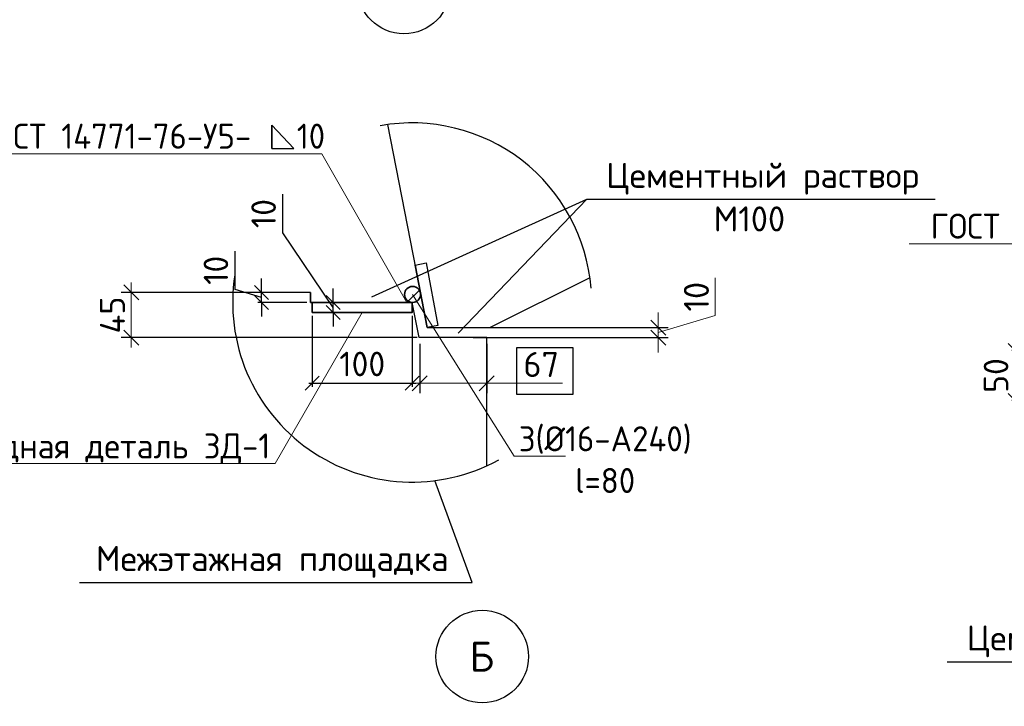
# Model space of a CAD drawing. Header units: millimetres. Extents: x 40580 to 2152466, y -328404 to 177125.
# Tile 21 of 252: x 300571 to 310407, y 148003 to 154860. Entities that reach past the tile are written whole.
import ezdxf
from ezdxf import colors
from ezdxf.entities.mleader import LeaderData, LeaderLine
from ezdxf.enums import TextEntityAlignment as Align
from ezdxf.math import Vec2, Vec3

# ---------------------------------------------------------------- set-up
doc = ezdxf.new("R2010")
doc.units = ezdxf.units.MM
doc.linetypes.add('CENTER', pattern=[2, 1.25, -0.25, 0.25, -0.25])
for name, color, linetype, lineweight in [('RAZMER', 7, 'Continuous', 9), ('ОСИ', 7, 'CENTER', 15), ('Основной', 1, 'Continuous', 40), ('подоснова', 151, 'Continuous', 5), ('Столовая Двери и окна', 7, 'Continuous', 15), ('Тонкая', 81, 'Continuous', 20)]:
    doc.layers.add(name, color=color, linetype=linetype, lineweight=lineweight)
doc.layers.add('ТЕКСТ 02', color=7, linetype='Continuous')
doc.styles.add('GOST-2.304_Type-B', font='GOST_Common.ttf')
doc.styles.get("Standard").update_dxf_attribs({"font": 'isocpeur.ttf'})
doc.styles.add('ГОСТ', font='isocpeur.ttf')
doc.dimstyles.new('ГОСТ', dxfattribs={"dimscale": 0, "dimtxt": 2.5, "dimasz": 2.5, "dimexe": 1.25, "dimexo": 0.625, "dimtad": 1, "dimdec": 0, "dimtxsty": 'ГОСТ', "dimblk": 'ARCHTICK', "dimcen": 2.5, "dimdle": 1.5, "dimclrd": 256, "dimclre": 256, "dimclrt": 256, "dimadec": 0, "dimazin": 0, "dimtfac": 1, "dimtdec": 0, "dimtmove": 1, "dimatfit": 3, "dimfxl": 2, "dimtfill": 1, "dimlwd": -1, "dimarcsym": 0})
doc.dimstyles.new('Осевые', dxfattribs={"dimscale": 0.7, "dimtxt": 450, "dimasz": 400, "dimexe": 100, "dimexo": 100, "dimgap": 100, "dimtad": 1, "dimdec": 0, "dimzin": 0, "dimdsep": 46, "dimtxsty": 'Standard', "dimblk": 'OBLIQUE', "dimcen": 9, "dimdle": 100, "dimazin": 0, "dimtm": 1e-09, "dimtfac": 1, "dimtdec": 0, "dimtofl": 0, "dimtmove": 0, "dimatfit": 3, "dimfxl": 1, "dimtolj": 1, "dimtzin": 0, "dimarcsym": 0})

# ---------------------------------------------------------------- blocks, each defined once
blk = doc.blocks.new('_None')
blk = doc.blocks.new('_OBLIQUE')
at = {"color": 0, "linetype": 'ByBlock'}
blk.add_line((-0.5, -0.5), (0.5, 0.5), dxfattribs=at)
blk = doc.blocks.new('*D5368')
at = {"layer": 'Defpoints', "color": 0, "lineweight": 25, "transparency": 16777216}
for p in [(305039.2, 151785.6), (306949.9, 151785.6), (305039.2, 151685.6)]:
    blk.add_point(p, dxfattribs=at)
at = {"layer": 'RAZMER', "transparency": 16777216}
for p, q in [((307518.6, 151906.2), (307518.6, 152281.2)), ((306949.9, 151785.6), (306949.9, 151935.6)), ((306949.9, 151735.6), (307518.6, 151906.2)), ((306949.9, 151685.6), (306949.9, 151785.6)), ((306949.9, 151685.6), (306949.9, 151785.6)), ((306949.9, 151685.6), (306949.9, 151535.6))]:
    blk.add_line(p, q, dxfattribs=at)
at = {"layer": 'RAZMER', "lineweight": -2, "transparency": 16777216}
for p, q in [((305101.7, 151785.6), (307049.9, 151785.6)), ((305101.7, 151685.6), (307049.9, 151685.6))]:
    blk.add_line(p, q, dxfattribs=at)
at = {"layer": 'RAZMER', "transparency": 16777216, "xscale": 150, "yscale": 150, "zscale": 150}
for p, rotation in [((306949.9, 151785.6), 270), ((306949.9, 151685.6), 90)]:
    blk.add_blockref('_OBLIQUE', p, dxfattribs=dict(at, rotation=rotation))
at = {"layer": 'RAZMER', "transparency": 16777216, "insert": (307331.1, 152093.7), "char_height": 250, "attachment_point": 5, "rotation": 90, "style": 'ГОСТ', "bg_fill": 3, "box_fill_scale": 1.1, "bg_fill_color": 256, "bg_fill_true_color": 13158600, "bg_fill_transparency": 0}
blk.add_mtext('10', dxfattribs=at)
blk = doc.blocks.new('*D5369')
at = {"layer": 'Defpoints', "color": 0, "lineweight": 25, "transparency": 16777216}
for p in [(303368.9, 152136.1), (301685.4, 151685.6), (304603.2, 151685.6)]:
    blk.add_point(p, dxfattribs=at)
at = {"layer": 'RAZMER', "transparency": 16777216}
blk.add_line((301685.4, 152236.1), (301685.4, 151585.6), dxfattribs=at)
at = {"layer": 'RAZMER', "lineweight": -2, "transparency": 16777216}
for p, q in [((303306.4, 152136.1), (301585.4, 152136.1)), ((304540.7, 151685.6), (301585.4, 151685.6))]:
    blk.add_line(p, q, dxfattribs=at)
at = {"layer": 'RAZMER', "transparency": 16777216, "insert": (301497.9, 151910.8), "char_height": 250, "attachment_point": 5, "rotation": 90, "style": 'ГОСТ', "bg_fill": 3, "box_fill_scale": 1.1, "bg_fill_color": 256, "bg_fill_true_color": 13158600, "bg_fill_transparency": 0}
blk.add_mtext('45', dxfattribs=at)
at = {"layer": 'RAZMER', "transparency": 16777216, "xscale": 150, "yscale": 150, "zscale": 150}
for p, rotation in [((301685.4, 152136.1), 90), ((301685.4, 151685.6), 270)]:
    blk.add_blockref('_OBLIQUE', p, dxfattribs=dict(at, rotation=rotation))
blk = doc.blocks.new('*D5370')
at = {"layer": 'Defpoints', "color": 0, "lineweight": 25, "transparency": 16777216}
for p in [(304567.3, 151685.6), (305237.4, 151685.6), (305237.4, 151229.2)]:
    blk.add_point(p, dxfattribs=at)
at = {"layer": 'RAZMER', "lineweight": -2, "transparency": 16777216}
for p, q in [((304567.3, 151623.1), (304567.3, 151129.2)), ((305237.4, 151623.1), (305237.4, 151129.2))]:
    blk.add_line(p, q, dxfattribs=at)
at = {"layer": 'RAZMER', "transparency": 16777216}
for p, q in [((304467.3, 151229.2), (305337.4, 151229.2)), ((305993.4, 151229.2), (305237.4, 151229.2))]:
    blk.add_line(p, q, dxfattribs=at)
at = {"layer": 'RAZMER', "transparency": 16777216, "xscale": 150, "yscale": 150, "zscale": 150, "rotation": 180}
blk.add_blockref('_OBLIQUE', (304567.3, 151229.2), dxfattribs=at)
at = {"layer": 'RAZMER', "transparency": 16777216, "xscale": 150, "yscale": 150, "zscale": 150}
blk.add_blockref('_OBLIQUE', (305237.4, 151229.2), dxfattribs=at)
at = {"layer": 'RAZMER', "transparency": 16777216, "insert": (305780.9, 151416.7), "char_height": 250, "attachment_point": 5, "style": 'ГОСТ', "bg_fill": 3, "box_fill_scale": 1.1, "bg_fill_color": 256, "bg_fill_true_color": 13158600, "bg_fill_transparency": 0}
blk.add_mtext('67', dxfattribs=at)
blk = doc.blocks.new('*D5371')
at = {"layer": 'Defpoints', "color": 0, "linetype": 'ByBlock', "lineweight": 25, "ltscale": 13, "transparency": 16777216}
for p in [(302986.7, 152136.1), (303474.9, 152136.1), (303474.9, 152036.2)]:
    blk.add_point(p, dxfattribs=at)
at = {"layer": 'ОСИ', "color": 0, "linetype": 'ByBlock', "lineweight": -2, "ltscale": 13, "transparency": 16777216}
for p, q in [((302724.2, 152164.9), (302724.2, 152549.9)), ((302986.7, 152136.1), (302986.7, 152276.1)), ((302986.7, 152086.2), (302724.2, 152164.9)), ((303439.9, 152136.1), (302951.7, 152136.1)), ((302986.7, 152036.2), (302986.7, 152136.1)), ((303439.9, 152036.2), (302951.7, 152036.2)), ((302986.7, 152036.2), (302986.7, 151896.2))]:
    blk.add_line(p, q, dxfattribs=at)
at = {"layer": 'ОСИ', "color": 0, "linetype": 'ByBlock', "lineweight": -2, "ltscale": 13, "transparency": 16777216, "xscale": 140, "yscale": 140, "zscale": 140}
for p, rotation in [((302986.7, 152136.1), 270), ((302986.7, 152036.2), 90)]:
    blk.add_blockref('_OBLIQUE', p, dxfattribs=dict(at, rotation=rotation))
at = {"layer": 'ОСИ', "color": 0, "linetype": 'ByBlock', "ltscale": 13, "transparency": 16777216, "insert": (302531.7, 152357.4), "char_height": 245, "attachment_point": 5, "rotation": 90}
blk.add_mtext('\\A1;10', dxfattribs=at)
blk = doc.blocks.new('*D5372')
at = {"layer": 'Defpoints', "color": 0, "linetype": 'ByBlock', "lineweight": 25, "ltscale": 13, "transparency": 16777216}
for p in [(303645.2, 152036.6), (303704, 152036.6), (303645.1, 151936.2)]:
    blk.add_point(p, dxfattribs=at)
at = {"layer": 'ОСИ', "color": 0, "linetype": 'ByBlock', "lineweight": -2, "ltscale": 13, "transparency": 16777216}
for p, q in [((303200.4, 152731.3), (303200.7, 153116.3)), ((303703.9, 151986.4), (303200.4, 152731.3)), ((303704, 152036.6), (303704, 152176.6)), ((303680.2, 152036.6), (303739, 152036.6)), ((303703.9, 151936.2), (303704, 152036.6)), ((303680.1, 151936.2), (303738.9, 151936.2)), ((303703.9, 151936.2), (303703.8, 151796.2))]:
    blk.add_line(p, q, dxfattribs=at)
at = {"layer": 'ОСИ', "color": 0, "linetype": 'ByBlock', "lineweight": -2, "ltscale": 13, "transparency": 16777216, "xscale": 140, "yscale": 140, "zscale": 140}
for p, rotation in [((303704, 152036.6), 269.9646032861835), ((303703.9, 151936.2), 89.96460328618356)]:
    blk.add_blockref('_OBLIQUE', p, dxfattribs=dict(at, rotation=rotation))
at = {"layer": 'ОСИ', "color": 0, "linetype": 'ByBlock', "ltscale": 13, "transparency": 16777216, "insert": (303008.1, 152923.9), "char_height": 245, "attachment_point": 5, "rotation": 89.9646}
blk.add_mtext('\\A1;10', dxfattribs=at)
blk = doc.blocks.new('*D5373')
at = {"layer": 'Defpoints', "color": 0, "linetype": 'ByBlock', "lineweight": 25, "ltscale": 13, "transparency": 16777216}
for p in [(303494.5, 151936.3), (304492, 151936), (304492, 151229.2)]:
    blk.add_point(p, dxfattribs=at)
at = {"layer": 'ОСИ', "color": 0, "linetype": 'ByBlock', "lineweight": -2, "ltscale": 13, "transparency": 16777216}
for p, q in [((303494.5, 151901.3), (303494.5, 151194.2)), ((304492, 151901), (304492, 151194.2)), ((303459.5, 151229.2), (304527, 151229.2))]:
    blk.add_line(p, q, dxfattribs=at)
at = {"layer": 'ОСИ', "color": 0, "linetype": 'ByBlock', "lineweight": -2, "ltscale": 13, "transparency": 16777216, "xscale": 140, "yscale": 140, "zscale": 140, "rotation": 180}
blk.add_blockref('_OBLIQUE', (303494.5, 151229.2), dxfattribs=at)
at = {"layer": 'ОСИ', "color": 0, "linetype": 'ByBlock', "lineweight": -2, "ltscale": 13, "transparency": 16777216, "xscale": 140, "yscale": 140, "zscale": 140}
blk.add_blockref('_OBLIQUE', (304492, 151229.2), dxfattribs=at)
at = {"layer": 'ОСИ', "color": 0, "linetype": 'ByBlock', "ltscale": 13, "transparency": 16777216, "insert": (303993.2, 151421.7), "char_height": 245, "attachment_point": 5}
blk.add_mtext('\\A1;100', dxfattribs=at)
blk = doc.blocks.new('*D5388')
at = {"layer": 'Defpoints', "color": 0, "linetype": 'ByBlock', "lineweight": 25, "ltscale": 13, "transparency": 16777216}
for p in [(313527, 151556.8), (310516.4, 151056.8), (311927.8, 151056.8)]:
    blk.add_point(p, dxfattribs=at)
at = {"layer": 'ОСИ', "color": 0, "linetype": 'ByBlock', "lineweight": -2, "ltscale": 13, "transparency": 16777216}
for p, q in [((310516.4, 151591.8), (310516.4, 151021.8)), ((313492, 151556.8), (310481.4, 151556.8)), ((311892.8, 151056.8), (310481.4, 151056.8))]:
    blk.add_line(p, q, dxfattribs=at)
at = {"layer": 'ОСИ', "color": 0, "linetype": 'ByBlock', "lineweight": -2, "ltscale": 13, "transparency": 16777216, "xscale": 140, "yscale": 140, "zscale": 140}
for p, rotation in [((310516.4, 151556.8), 90), ((310516.4, 151056.8), 270)]:
    blk.add_blockref('_OBLIQUE', p, dxfattribs=dict(at, rotation=rotation))
at = {"layer": 'ОСИ', "color": 0, "linetype": 'ByBlock', "ltscale": 13, "transparency": 16777216, "insert": (310323.9, 151306.8), "char_height": 245, "attachment_point": 5, "rotation": 90}
blk.add_mtext('\\A1;50', dxfattribs=at)

msp = doc.modelspace()

# ---------------------------------------------------------------- linework, layer by layer
at = {"layer": 'Основной', "color": 18, "lineweight": 30, "ltscale": 5, "true_color": 0x000000}
for p, q in [((304246.232, 153812.428), (304642.794, 151785.579)), ((304642.794, 151785.579), (305272.043, 151785.579))]:
    msp.add_line(p, q, dxfattribs=at)
for points in [[(306268.092, 152283.603), (305272.043, 151785.579)], [(303474.926, 152136.079), (302699.159, 152136.079)], [(305237.367, 150405.024), (305237.367, 151685.579), (304560.476, 151685.579), (304491.942, 152036.502)]]:
    msp.add_lwpolyline(points, dxfattribs=at)
at = {"layer": 'Столовая Двери и окна', "color": 18, "lineweight": 25, "true_color": 0x000000}
for p, q in [((306235.355, 153066.799), (309717.648, 153066.799)), ((305089.797, 149240.159), (304719.411, 150257.262)), ((301168.758, 149240.159), (305089.797, 149240.159)), ((309837.116, 148446.811), (313319.41, 148446.811))]:
    msp.add_line(p, q, dxfattribs=at)
msp.add_lwpolyline([(303090.284, 153806.059), (303090.284, 153806.059), (303090.284, 153573.04), (303090.284, 153573.04)], close=True, dxfattribs=at)
msp.add_lwpolyline([(303090.284, 153573.04), (303309.145, 153573.04), (303090.284, 153806.059)], dxfattribs=at)
at = {"layer": 'ТЕКСТ 02', "color": 18, "lineweight": 25, "true_color": 0x000000}
for centre in [(304409.769, 155180.808), (305192.139, 148499.698)]:
    msp.add_circle(centre, 462.354, dxfattribs=at)

# ---------------------------------------------------------------- texts
at = {"layer": 'ТЕКСТ 02', "color": 18, "lineweight": 25, "true_color": 0x000000, "style": 'ГОСТ'}
msp.add_text('Б', height=300, dxfattribs=at).set_placement((305188.187, 148499.698), align=Align.MIDDLE_CENTER)
at = {"layer": 'Тонкая', "color": 18, "lineweight": 25, "ltscale": 100, "true_color": 0x000000, "style": 'ГОСТ'}
for s, p in [('Цементный раствор', (307992.067, 153180.887)), ('Межэтажная площадка', (303095.309, 149354.247)), ('Цементный раствор', (311593.829, 148560.899))]:
    msp.add_text(s, height=250, dxfattribs=at).set_placement(p, align=Align.CENTER)
msp.add_text('М100', height=250, dxfattribs=at).set_placement((307860.32, 152995.418), align=Align.TOP_CENTER)

# ---------------------------------------------------------------- dimensions: what is measured, and where the dimension line sits
at = {"layer": 'ОСИ', "color": 18, "linetype": 'ByBlock', "ltscale": 13, "true_color": 0x000000}
dim = msp.add_linear_dim(base=(310516.368, 151056.826), p1=(313526.978, 151556.826), p2=(311927.85, 151056.826), angle=90, dimstyle='Осевые', override={"dimtxt": 350, "dimasz": 200, "dimexe": 50, "dimexo": 50, "dimlfac": 0.1, "dimdle": 50, "dimtmove": 1}, dxfattribs=at)
dim.commit()
dim.dimension.update_dxf_attribs({"geometry": '*D5388', "text_midpoint": (310323.868, 151306.826)})

# ---------------------------------------------------------------- leaders
at = {"layer": 'подоснова', "color": 18, "ltscale": 0.3, "true_color": 0x000000}
ml = msp.add_multileader_mtext('Standard', dxfattribs=at)
ml.set_content('ГОСТ 14771-76-У5-   10', color=(0, 0, 0), style='GOST-2.304_Type-B')
ml.set_leader_properties(color=256, linetype='ByLayer', lineweight=15)
ml.set_arrow_properties(name='NONE')
ml.build(insert=Vec2(0, 0))
ml.multileader.update_dxf_attribs({"text_left_attachment_type": 6, "text_right_attachment_type": 6, "dogleg_length": 0.05, "arrow_head_size": 9})
ctx = ml.context
ctx.base_point, ctx.char_height, ctx.arrow_head_size, ctx.landing_gap_size, ctx.plane_origin = Vec3(300175.819, 153521.628), 250, 9, 10, Vec3(296278.694, 154007.066)
ctx.left_attachment, ctx.right_attachment, ctx.text_align_type = 6, 6, 1
notes = []
notes.append((ctx, [(1, (1, 1, 0), (303588.293, 153521.628), (-1, 0), 0.05, [(1, [(304564.216, 152157.901), (304440.039, 152036.127)], 0, [])])]))
ctx.mtext.insert, ctx.mtext.alignment, ctx.mtext.flow_direction = Vec3(301882.031, 153821.628), 2, 5
ml = msp.add_multileader_mtext('Standard', dxfattribs=at)
ml.set_content('ГОСТ 14771-76-У5-   10', color=(0, 0, 0), style='GOST-2.304_Type-B')
ml.set_leader_properties(color=256, linetype='ByLayer', lineweight=15)
ml.set_arrow_properties(name='NONE')
ml.build(insert=Vec2(0, 0))
ml.multileader.update_dxf_attribs({"text_left_attachment_type": 6, "text_right_attachment_type": 6, "dogleg_length": 0.05, "arrow_head_size": 9})
ctx = ml.context
ctx.base_point, ctx.char_height, ctx.arrow_head_size, ctx.landing_gap_size, ctx.plane_origin = Vec3(309704.802, 152623.29), 250, 9, 10, Vec3(305584.326, 152885.376)
ctx.left_attachment, ctx.right_attachment, ctx.text_align_type = 6, 6, 1
notes.append((ctx, [(1, (1, 1, 0), (313117.276, 152623.29), (-1, 0), 0.05, [(1, [(313524.032, 151048.283), (313374.707, 150946.785)], 0, [])])]))
ctx.mtext.insert, ctx.mtext.alignment, ctx.mtext.flow_direction = Vec3(311411.014, 152923.29), 2, 5
ml = msp.add_multileader_mtext('Standard', dxfattribs=at)
ml.set_content('3(%%C16-А240)\\Pl=80', color=(0, 0, 0), style='GOST-2.304_Type-B')
ml.set_leader_properties(color=256, linetype='ByLayer', lineweight=15)
ml.set_arrow_properties(name='NONE')
ml.build(insert=Vec2(0, 0))
ml.multileader.update_dxf_attribs({"text_left_attachment_type": 6, "text_right_attachment_type": 6, "dogleg_length": 0.05, "arrow_head_size": 9})
ctx = ml.context
ctx.base_point, ctx.char_height, ctx.arrow_head_size, ctx.landing_gap_size, ctx.plane_origin = Vec3(305509.901, 150499.664), 250, 9, 10, Vec3(299364.654, 152866.499)
ctx.left_attachment, ctx.right_attachment, ctx.text_align_type = 6, 6, 1
notes.append((ctx, [(0, (1, 1, 0), (305509.851, 150499.664), (1, 0), 0.05, [(0, [(304495.818, 152116.409)], 0, [])])]))
ctx.mtext.insert, ctx.mtext.width, ctx.mtext.alignment, ctx.mtext.flow_direction = Vec3(306419.901, 150799.664), 500, 2, 5
ml = msp.add_multileader_mtext('Standard', dxfattribs=at)
ml.set_content('Закладная деталь ЗД-1', color=(0, 0, 0), style='GOST-2.304_Type-B')
ml.set_leader_properties(color=256, linetype='ByLayer', lineweight=15)
ml.set_arrow_properties(name='NONE')
ml.build(insert=Vec2(0, 0))
ml.multileader.update_dxf_attribs({"text_left_attachment_type": 6, "text_right_attachment_type": 6, "dogleg_length": 0.05, "arrow_head_size": 9})
ctx = ml.context
ctx.base_point, ctx.char_height, ctx.arrow_head_size, ctx.landing_gap_size, ctx.plane_origin = Vec3(299480.791, 150428.183), 250, 9, 10, Vec3(296382.214, 151739.425)
ctx.left_attachment, ctx.right_attachment, ctx.text_align_type = 6, 6, 1
notes.append((ctx, [(1, (1, 1, 0), (303122.053, 150428.183), (-1, 0), 0.05, [(1, [(303993.237, 151936.153)], 0, [])])]))
ctx.mtext.insert, ctx.mtext.alignment, ctx.mtext.flow_direction = Vec3(301301.397, 150728.183), 2, 5
for ctx, leaders in notes:
    for number, flags, end, landing, length, lines in leaders:
        leader = LeaderData()
        leader.index, (leader.has_last_leader_line, leader.has_dogleg_vector, leader.attachment_direction) = number, flags
        leader.last_leader_point, leader.dogleg_vector, leader.dogleg_length = Vec3(end), Vec3(landing), length
        for number, points, colour, breaks in lines:
            line = LeaderLine()
            line.index, line.vertices, line.color, line.breaks = number, Vec3.list(points), colors.encode_raw_color(colour), breaks
            leader.lines.append(line)
        ctx.leaders.append(leader)

# ---------------------------------------------------------------- next in the draw order: dimensions: what is measured, and where the dimension line sits
at = {"layer": 'RAZMER', "color": 18, "true_color": 0x000000}
dim = msp.add_linear_dim(base=(306949.891, 151785.579), p1=(305039.18, 151685.579), p2=(305039.18, 151785.579), angle=90, dimstyle='ГОСТ', override={"dimscale": 0, "dimasz": 1.5, "dimexe": 1, "dimlfac": 0.1, "dimblk1": 'OBLIQUE', "dimblk2": 'OBLIQUE', "dimsah": 1, "dimdle": 1, "dimtix": 0, "dimtofl": 1, "dimtmove": 1, "dimatfit": 3}, dxfattribs=at)
dim.commit()
dim.dimension.update_dxf_attribs({"geometry": '*D5368', "text_midpoint": (307331.141, 151968.704)})
dim = msp.add_linear_dim(base=(301685.384, 151685.579), p1=(303368.931, 152136.079), p2=(304603.185, 151685.579), angle=90, dimstyle='ГОСТ', override={"dimscale": 0, "dimasz": 1.5, "dimexe": 1, "dimlfac": 0.1, "dimblk1": 'OBLIQUE', "dimblk2": 'OBLIQUE', "dimsah": 1, "dimdle": 1, "dimtix": 0, "dimtofl": 1, "dimtmove": 1, "dimatfit": 3}, dxfattribs=at)
dim.commit()
dim.dimension.update_dxf_attribs({"geometry": '*D5369', "text_midpoint": (301685.384, 151910.829), "dimtype": 160})

# ---------------------------------------------------------------- next in the draw order: linework, layer by layer
at = {"color": 18, "lineweight": 35, "true_color": 0x000000}
msp.add_line((304521.089, 152409.123), (304642.794, 151785.579), dxfattribs=at)
msp.add_lwpolyline([(304492.021, 152036.095), (304492.021, 151936.045), (303494.452, 151936.26), (303494.452, 152036.712)], close=True, dxfattribs=at)
msp.add_circle((304495.818, 152116.409), 80, dxfattribs=at)
at = {"layer": 'Основной', "color": 18, "lineweight": 30, "ltscale": 5, "true_color": 0x000000}
msp.add_lwpolyline([(303474.926, 152036.244), (304492.021, 152036.029), (303474.926, 152036.244), (303474.926, 152136.695)], close=True, dxfattribs=at)
at = {"layer": 'Столовая Двери и окна', "color": 18, "lineweight": 25, "true_color": 0x000000}
msp.add_line((304088.008, 152092.797), (306235.355, 153066.799), dxfattribs=at)
at = {"layer": 'Столовая Двери и окна', "color": 18, "lineweight": 30, "true_color": 0x000000}
msp.add_lwpolyline([(304521.089, 152409.123), (304631.721, 152430.769), (304747.083, 151805.983), (304642.785, 151785.626), (304520.805, 152409.067)], dxfattribs=at)
at = {"layer": 'Столовая Двери и окна', "color": 18, "lineweight": 25, "true_color": 0x000000}
msp.add_arc((304492.021, 152036.029), 1793.242, 4.5879492, 100.2235835, dxfattribs=at)

# ---------------------------------------------------------------- next in the draw order: dimensions: what is measured, and where the dimension line sits
at = {"layer": 'RAZMER', "color": 18, "true_color": 0x000000}
dim = msp.add_linear_dim(base=(305237.367, 151229.206), p1=(304567.276, 151685.579), p2=(305237.367, 151685.579), dimstyle='ГОСТ', override={"dimscale": 0, "dimasz": 1.5, "dimexe": 1, "dimlfac": 0.1, "dimblk1": 'OBLIQUE', "dimblk2": 'OBLIQUE', "dimsah": 1, "dimdle": 1, "dimtix": 0, "dimtofl": 1, "dimtmove": 1, "dimatfit": 3}, dxfattribs=at)
dim.commit()
dim.dimension.update_dxf_attribs({"geometry": '*D5370', "text_midpoint": (305780.87, 151232.956), "dimtype": 160})
at = {"layer": 'ОСИ', "color": 18, "linetype": 'ByBlock', "ltscale": 13, "true_color": 0x000000}
dim = msp.add_linear_dim(base=(303703.962, 152036.582), p1=(303645.122, 151936.227), p2=(303645.184, 152036.618), angle=89.9646033, dimstyle='Осевые', override={"dimtxt": 350, "dimasz": 200, "dimexe": 50, "dimexo": 50, "dimlfac": 0.1, "dimdle": 50, "dimtmove": 1}, dxfattribs=at)
dim.commit()
dim.dimension.update_dxf_attribs({"geometry": '*D5372', "text_midpoint": (303200.483, 152801.286), "dimtype": 161})
dim = msp.add_aligned_dim(p1=(303474.926, 152036.244), p2=(303474.926, 152136.079), distance=488.218, dimstyle='Осевые', override={"dimtxt": 350, "dimasz": 200, "dimexe": 50, "dimexo": 50, "dimlfac": 0.1, "dimdle": 50, "dimtmove": 1}, dxfattribs=at)
dim.commit()
dim.dimension.update_dxf_attribs({"geometry": '*D5371', "text_midpoint": (302531.708, 152234.911)})

# ---------------------------------------------------------------- next in the draw order: linework, layer by layer
at = {"layer": 'Столовая Двери и окна', "color": 18, "lineweight": 25, "true_color": 0x000000}
msp.add_line((306235.355, 153066.799), (304951.229, 151729.675), dxfattribs=at)
at = {"layer": 'Столовая Двери и окна', "color": 1, "lineweight": 25}
msp.add_lwpolyline([(306099.842, 151582.142), (305532.903, 151582.142), (305532.903, 151119.773), (306099.842, 151119.773)], close=True, dxfattribs=at)
at = {"layer": 'Столовая Двери и окна', "color": 18, "lineweight": 25, "true_color": 0x000000}
msp.add_arc((304492.021, 152036.029), 1793.242, 171.1017088, 298.8473976, dxfattribs=at)

# ---------------------------------------------------------------- next in the draw order: texts
at = {"color": 18, "true_color": 0x000000, "insert": (250111.057, 153773.154), "char_height": 200, "attachment_point": 1, "style": 'ГОСТ'}
msp.add_mtext_dynamic_manual_height_columns('\\pi9510.738;{\\H1.5152x;\\P\\pi1000;Общие указания\\P\\pi200;}1.^IРабочая документация разработана в соответствии с заданием на проектирование, требованиями действующих технических регламентов, стандартов, сводов правил и других документов, содержащих установленные требования.\\P2.^IРабочая документация выполнена в соответствии со следующими нормативными и техническими документами:\\P-^IСП 20.13330.2016 "Нагрузки и Воздействия";\\P-^IСП 63.13330.2012 "Бетонные и железобетонные конструкции. Основные положения";\\P-^IСП 22.13330.2016 "Основания зданий и сооружений";\\P-^IСП 45.13330.2012 "Земляные сооружения, основания и фундаменты".\\P3.   За относительную отметку 0,000 принята отметка чистого пола первого этажа.\\P4.^IПеречень видов работ, для которых необходимо составлять акты освидетельствования скрытых работ:\\P-^Iармирование конструкций;\\P-^Iосвидетельствование опалубки перед бетонированием;\\P-^Iвыполнение сварочных работ;\\P-^Iотбор контрольных проб бетона;\\P-^Iсоответствие законченных железобетонных конструкций проекту с отображением качества работ;\\P-^Iустройство монолитных конструкций, выполняемых в зимнее время;  \\P\\pi0;        -    устройство гидроизоляции;\\P\\pi200;-^Iуплотнение грунтов и обратную засыпку.\\PЗапрещается выполнение последующих работ при отсутствии актов освидетельствования предшествующих скрытых работ во всех случаях.\\P\\pi0;        5. Проект рассчитан на производство работ в период положительных температур. В случае выполнения работ при отрицательных температурах необходимо выполнять требования СНиП часть 3 по производству работ и ППР.\\P        6. При минимальной температуре воздуха до минус 15°С допускается:\\P\\pi200;-выдерживание бетона в конструкции методом термоса, при предварительном разогреве бетонной смеси;\\P -форсированный электроразогрев бетона в конструкции с повторным уплотнением.\\PПри минимальной температуре воздуха до минус 25°С допускается:\\P -обогрев бетона в греющей опалубке с помощью низкотемпературных электронагревателей;\\P -электродный сквозной прогрев бетона;\\P -электрообогрев с помощью греющего провода.\\P      7. В процессе бетонирования обеспечить соблюдение защитных слоев и мест положения рабочей арматуры согласно проекту. Величина защитного слоя продольной рабочей арматуры у боковых граней стен монолитных участков должны быть не менее 20мм и не менее диаметра продольной рабочей арматуры конструкции, величина защитного слоя поперечной арматуры - не менее 10 мм\\P      8. Крестовые соединения стержней продольной и поперечной арматуры, соединение стержней продольной арматуры по длине выполнить вязкой отожженой проволокой диаметром 2,0-3,0 мм', width=17710.69822, gutter_width=5800, heights=[13133.416], dxfattribs=at)

# ---------------------------------------------------------------- next in the draw order: dimensions: what is measured, and where the dimension line sits
at = {"layer": 'ОСИ', "color": 18, "linetype": 'ByBlock', "ltscale": 13, "true_color": 0x000000}
dim = msp.add_linear_dim(base=(304492.021, 151229.206), p1=(303494.452, 151936.26), p2=(304492.021, 151936.045), dimstyle='Осевые', override={"dimtxt": 350, "dimasz": 200, "dimexe": 50, "dimexo": 50, "dimlfac": 0.1, "dimdle": 50, "dimtmove": 1}, dxfattribs=at)
dim.commit()
dim.dimension.update_dxf_attribs({"geometry": '*D5373', "text_midpoint": (303993.237, 151421.706)})

doc.saveas('drawing.dxf')
